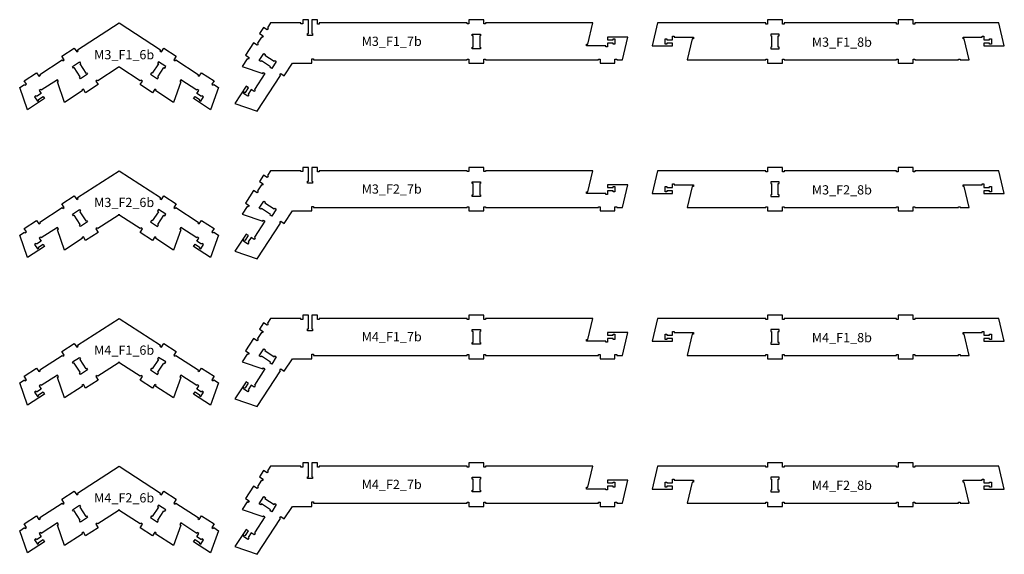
# Model space of a CAD drawing. Header units: millimetres. Extents: x -30325 to 14169, y -12596 to 6470.
# Tile 23 of 27: x 8840 to 14169, y -5319 to -2423. Entities that reach past the tile are written whole.
import ezdxf

# ---------------------------------------------------------------- set-up
doc = ezdxf.new("R2010")
doc.units = ezdxf.units.MM
doc.header["$MEASUREMENT"] = 0
doc.layers.add('freeswerk_CODES', color=50, linetype='Continuous')

msp = doc.modelspace()

# ---------------------------------------------------------------- linework, layer by layer
for points in [[(8920.8, -2841.1), (8936, -2864.6), (8944.4, -2859.1), (8941.7, -2854.9), (8966.9, -2838.6), (8975, -2851.1), (8882.8, -2911.1), (8840.4, -2790.8), (8865.5, -2774.4), (8868.3, -2778.6), (8876.6, -2773.2), (8864.1, -2753.9), (8931.2, -2710.3), (8943.7, -2729.6), (8952.1, -2724.1), (8949.4, -2719.9), (9070.1, -2641.4), (9073.4, -2646.5), (9081.8, -2641), (9068.7, -2620.9), (9135.8, -2577.3), (9148.8, -2597.4), (9157.2, -2592), (9154, -2586.9), (9378, -2441.3), (9602, -2586.9), (9598.8, -2592), (9607.2, -2597.4), (9620.2, -2577.3), (9687.3, -2620.9), (9674.2, -2641), (9682.6, -2646.5), (9685.9, -2641.4), (9806.6, -2719.9), (9803.9, -2724.1), (9812.3, -2729.6), (9824.8, -2710.3), (9891.9, -2753.9), (9879.4, -2773.2), (9887.7, -2778.6), (9890.5, -2774.4), (9915.6, -2790.8), (9873.2, -2911.1), (9781, -2851.1), (9789.1, -2838.6), (9814.3, -2854.9), (9811.6, -2859.1), (9819.9, -2864.6), (9835.2, -2841.1), (9826.8, -2835.6), (9824.1, -2839.8), (9798.9, -2823.5), (9809.8, -2806.7), (9801.5, -2801.3), (9798.7, -2805.4), (9711.9, -2749), (9706.4, -2757.4), (9711.5, -2760.6), (9672.5, -2871.3), (9576.9, -2809.1), (9579.6, -2804.9), (9571.2, -2799.5), (9558.7, -2818.8), (9491.6, -2775.2), (9504.1, -2755.9), (9495.8, -2750.4), (9493, -2754.6), (9383, -2683.1), (9383, -2679.9), (9373, -2679.9), (9373, -2683.1), (9262.9, -2754.6), (9260.2, -2750.4), (9251.8, -2755.9)], [(9251.8, -2755.9), (9264.4, -2775.2), (9197.3, -2818.8), (9184.8, -2799.5), (9176.4, -2804.9), (9179.1, -2809.1), (9083.5, -2871.3), (9044.5, -2760.6), (9049.6, -2757.4), (9044.1, -2749), (8957.3, -2805.4), (8954.5, -2801.3), (8946.1, -2806.7), (8957, -2823.5), (8931.9, -2839.8), (8929.2, -2835.6), (8920.8, -2841.1)], [(8920.8, -3641.1), (8936, -3664.6), (8944.4, -3659.1), (8941.7, -3654.9), (8966.9, -3638.6), (8975, -3651.1), (8882.8, -3711.1), (8840.4, -3590.8), (8865.5, -3574.4), (8868.3, -3578.6), (8876.6, -3573.2), (8864.1, -3553.9), (8931.2, -3510.3), (8943.7, -3529.6), (8952.1, -3524.1), (8949.4, -3519.9), (9070.1, -3441.4), (9073.4, -3446.5), (9081.8, -3441), (9068.7, -3420.9), (9135.8, -3377.3), (9148.8, -3397.4), (9157.2, -3392), (9154, -3386.9), (9378, -3241.3), (9602, -3386.9), (9598.8, -3392), (9607.2, -3397.4), (9620.2, -3377.3), (9687.3, -3420.9), (9674.2, -3441), (9682.6, -3446.5), (9685.9, -3441.4), (9806.6, -3519.9), (9803.9, -3524.1), (9812.3, -3529.6), (9824.8, -3510.3), (9891.9, -3553.9), (9879.4, -3573.2), (9887.7, -3578.6), (9890.5, -3574.4), (9915.6, -3590.8), (9873.2, -3711.1), (9781, -3651.1), (9789.1, -3638.6), (9814.3, -3654.9), (9811.6, -3659.1), (9819.9, -3664.6), (9835.2, -3641.1), (9826.8, -3635.6), (9824.1, -3639.8), (9798.9, -3623.5), (9809.8, -3606.7), (9801.5, -3601.3), (9798.7, -3605.4), (9711.9, -3549), (9706.4, -3557.4), (9711.5, -3560.6), (9672.5, -3671.3), (9576.9, -3609.1), (9579.6, -3604.9), (9571.2, -3599.5), (9558.7, -3618.8), (9491.6, -3575.2), (9504.1, -3555.9), (9495.8, -3550.4), (9493, -3554.6), (9383, -3483.1), (9383, -3479.9), (9373, -3479.9), (9373, -3483.1), (9262.9, -3554.6), (9260.2, -3550.4), (9251.8, -3555.9)], [(9251.8, -3555.9), (9264.4, -3575.2), (9197.3, -3618.8), (9184.8, -3599.5), (9176.4, -3604.9), (9179.1, -3609.1), (9083.5, -3671.3), (9044.5, -3560.6), (9049.6, -3557.4), (9044.1, -3549), (8957.3, -3605.4), (8954.5, -3601.3), (8946.1, -3606.7), (8957, -3623.5), (8931.9, -3639.8), (8929.2, -3635.6), (8920.8, -3641.1)], [(8920.8, -4441.1), (8936, -4464.6), (8944.4, -4459.1), (8941.7, -4454.9), (8966.9, -4438.6), (8975, -4451.1), (8882.8, -4511.1), (8840.4, -4390.8), (8865.5, -4374.4), (8868.3, -4378.6), (8876.6, -4373.2), (8864.1, -4353.9), (8931.2, -4310.3), (8943.7, -4329.6), (8952.1, -4324.1), (8949.4, -4319.9), (9070.1, -4241.4), (9073.4, -4246.5), (9081.8, -4241), (9068.7, -4220.9), (9135.8, -4177.3), (9148.8, -4197.4), (9157.2, -4192), (9154, -4186.9), (9378, -4041.3), (9602, -4186.9), (9598.8, -4192), (9607.2, -4197.4), (9620.2, -4177.3), (9687.3, -4220.9), (9674.2, -4241), (9682.6, -4246.5), (9685.9, -4241.4), (9806.6, -4319.9), (9803.9, -4324.1), (9812.3, -4329.6), (9824.8, -4310.3), (9891.9, -4353.9), (9879.4, -4373.2), (9887.7, -4378.6), (9890.5, -4374.4), (9915.6, -4390.8), (9873.2, -4511.1), (9781, -4451.1), (9789.1, -4438.6), (9814.3, -4454.9), (9811.6, -4459.1), (9819.9, -4464.6), (9835.2, -4441.1), (9826.8, -4435.6), (9824.1, -4439.8), (9798.9, -4423.5), (9809.8, -4406.7), (9801.5, -4401.3), (9798.7, -4405.4), (9711.9, -4349), (9706.4, -4357.4), (9711.5, -4360.6), (9672.5, -4471.3), (9576.9, -4409.1), (9579.6, -4404.9), (9571.2, -4399.5), (9558.7, -4418.8), (9491.6, -4375.2), (9504.1, -4355.9), (9495.8, -4350.4), (9493, -4354.6), (9383, -4283.1), (9383, -4279.9), (9373, -4279.9), (9373, -4283.1), (9262.9, -4354.6), (9260.2, -4350.4), (9251.8, -4355.9)], [(9251.8, -4355.9), (9264.4, -4375.2), (9197.3, -4418.8), (9184.8, -4399.5), (9176.4, -4404.9), (9179.1, -4409.1), (9083.5, -4471.3), (9044.5, -4360.6), (9049.6, -4357.4), (9044.1, -4349), (8957.3, -4405.4), (8954.5, -4401.3), (8946.1, -4406.7), (8957, -4423.5), (8931.9, -4439.8), (8929.2, -4435.6), (8920.8, -4441.1)], [(8920.8, -5241.1), (8936, -5264.6), (8944.4, -5259.1), (8941.7, -5254.9), (8966.9, -5238.6), (8975, -5251.1), (8882.8, -5311.1), (8840.4, -5190.8), (8865.5, -5174.4), (8868.3, -5178.6), (8876.6, -5173.2), (8864.1, -5153.9), (8931.2, -5110.3), (8943.7, -5129.6), (8952.1, -5124.1), (8949.4, -5119.9), (9070.1, -5041.4), (9073.4, -5046.5), (9081.8, -5041), (9068.7, -5020.9), (9135.8, -4977.3), (9148.8, -4997.4), (9157.2, -4992), (9154, -4986.9), (9378, -4841.3), (9602, -4986.9), (9598.8, -4992), (9607.2, -4997.4), (9620.2, -4977.3), (9687.3, -5020.9), (9674.2, -5041), (9682.6, -5046.5), (9685.9, -5041.4), (9806.6, -5119.9), (9803.9, -5124.1), (9812.3, -5129.6), (9824.8, -5110.3), (9891.9, -5153.9), (9879.4, -5173.2), (9887.7, -5178.6), (9890.5, -5174.4), (9915.6, -5190.8), (9873.2, -5311.1), (9781, -5251.1), (9789.1, -5238.6), (9814.3, -5254.9), (9811.6, -5259.1), (9819.9, -5264.6), (9835.2, -5241.1), (9826.8, -5235.6), (9824.1, -5239.8), (9798.9, -5223.5), (9809.8, -5206.7), (9801.5, -5201.3), (9798.7, -5205.4), (9711.9, -5149), (9706.4, -5157.4), (9711.5, -5160.6), (9672.5, -5271.3), (9576.9, -5209.1), (9579.6, -5204.9), (9571.2, -5199.5), (9558.7, -5218.8), (9491.6, -5175.2), (9504.1, -5155.9), (9495.8, -5150.4), (9493, -5154.6), (9383, -5083.1), (9383, -5079.9), (9373, -5079.9), (9373, -5083.1), (9262.9, -5154.6), (9260.2, -5150.4), (9251.8, -5155.9)], [(9251.8, -5155.9), (9264.4, -5175.2), (9197.3, -5218.8), (9184.8, -5199.5), (9176.4, -5204.9), (9179.1, -5209.1), (9083.5, -5271.3), (9044.5, -5160.6), (9049.6, -5157.4), (9044.1, -5149), (8957.3, -5205.4), (8954.5, -5201.3), (8946.1, -5206.7), (8957, -5223.5), (8931.9, -5239.8), (8929.2, -5235.6), (8920.8, -5241.1)]]:
    msp.add_lwpolyline(points)
for points in [[(10430.8, -2641.3), (11261.8, -2641.3), (11261.8, -2636.3), (11271.8, -2636.3), (11271.8, -2659.3), (11351.8, -2659.3), (11351.8, -2636.3), (11361.8, -2636.3), (11361.8, -2641.3), (11971.8, -2641.3), (11971.8, -2636.3), (11981.8, -2636.3), (11981.8, -2659.3), (12061.8, -2659.3), (12061.8, -2636.3), (12071.8, -2636.3), (12071.8, -2641.3), (12101.8, -2641.3), (12131.8, -2517.3), (12021.8, -2517.3), (12021.8, -2532.3), (12051.8, -2532.3), (12051.8, -2527.3), (12061.8, -2527.3), (12061.8, -2555.3), (12051.8, -2555.3), (12051.8, -2550.3), (12021.8, -2550.3), (12021.8, -2570.3), (12011.8, -2570.3), (12011.8, -2565.3), (11908.3, -2565.3), (11908.3, -2555.3), (11914.3, -2555.3), (11941.8, -2441.3), (11361.8, -2441.3), (11361.8, -2446.3), (11351.8, -2446.3), (11351.8, -2423.3), (11271.8, -2423.3), (11271.8, -2446.3), (11261.8, -2446.3), (11261.8, -2441.3), (10461.8, -2441.3), (10461.8, -2447.3), (10451.8, -2447.3), (10451.8, -2423.3), (10420.8, -2423.3), (10420.8, -2498.3), (10425.8, -2498.3), (10425.8, -2508.3), (10397.8, -2508.3), (10397.8, -2498.3), (10402.8, -2498.3), (10402.8, -2423.3), (10371.8, -2423.3), (10371.8, -2446.3), (10361.8, -2446.3), (10361.8, -2441.3), (10197.7, -2441.3), (10181, -2466.9), (10185.2, -2469.7), (10179.8, -2478), (10160.5, -2465.5), (10138.7, -2499), (10158, -2511.6), (10152.5, -2520), (10148.3, -2517.2), (10126.5, -2550.8), (10130.7, -2553.5), (10125.3, -2561.9), (10106, -2549.3), (10062.4, -2616.4), (10081.7, -2629), (10076.2, -2637.3), (10072, -2634.6), (10045.1, -2676), (10155.9, -2714.7), (10159.2, -2709.7), (10167.6, -2715.1), (10111.1, -2802), (10115.3, -2804.7), (10109.9, -2813.1), (10093.1, -2802.2), (10076.8, -2827.3), (10081, -2830.1), (10075.5, -2838.4), (10052, -2823.2), (10057.5, -2814.8), (10061.7, -2817.5), (10078, -2792.4), (10065.5, -2784.2), (10005.5, -2876.4), (10125.8, -2918.8), (10251.7, -2725.2), (10247.5, -2722.4), (10253, -2714.1), (10272.3, -2726.6), (10316, -2659.3), (10420.8, -2659.3), (10420.8, -2634.6), (10430.8, -2634.6)], [(13594.7, -2423.3), (13594.7, -2447.3), (13584.7, -2447.3), (13584.7, -2441.3), (12977.7, -2441.3), (12977.7, -2447.3), (12967.7, -2447.3), (12967.7, -2423.3), (12887.7, -2423.3), (12887.7, -2447.3), (12877.7, -2447.3), (12877.7, -2441.3), (12292.8, -2441.3), (12262.8, -2565.3), (12372.8, -2565.3), (12372.8, -2550.3), (12342.8, -2550.3), (12342.8, -2555.3), (12332.8, -2555.3), (12332.8, -2527.3), (12342.8, -2527.3), (12342.8, -2532.3), (12372.8, -2532.3), (12372.8, -2512.3), (12382.8, -2512.3), (12382.8, -2517.3), (12486.4, -2517.3), (12486.4, -2527.3), (12480.4, -2527.3), (12452.8, -2641.3), (12877.7, -2641.3), (12877.7, -2636.3), (12887.7, -2636.3), (12887.7, -2659.3), (12967.7, -2659.3), (12967.7, -2636.3), (12977.7, -2636.3), (12977.7, -2641.3), (13584.7, -2641.3), (13584.7, -2636.3), (13594.7, -2636.3), (13594.7, -2659.3), (13674.7, -2659.3), (13674.7, -2636.3), (13684.7, -2636.3), (13684.7, -2641.3), (13920.4, -2641.3), (13920.4, -2636.3), (13930.4, -2636.3), (13930.4, -2641.3), (13978.7, -2641.3), (13951.1, -2527.3), (13945.2, -2527.3), (13945.2, -2517.3), (14048.7, -2517.3), (14048.7, -2512.3), (14058.7, -2512.3), (14058.7, -2532.3), (14088.7, -2532.3), (14088.7, -2527.3), (14098.7, -2527.3), (14098.7, -2555.3), (14088.7, -2555.3), (14088.7, -2550.3), (14058.7, -2550.3), (14058.7, -2565.3), (14168.7, -2565.3), (14138.3, -2441.3), (13684.7, -2441.3), (13684.7, -2447.3), (13674.7, -2447.3), (13674.7, -2423.3)], [(11293.8, -2511.3), (11288.8, -2511.3), (11288.8, -2501.3), (11334.8, -2501.3), (11334.8, -2511.3), (11329.8, -2511.3), (11329.8, -2571.3), (11334.8, -2571.3), (11334.8, -2581.3), (11288.8, -2581.3), (11288.8, -2571.3), (11293.8, -2571.3)], [(12904.7, -2581.3), (12950.7, -2581.3), (12950.7, -2571.3), (12945.7, -2571.3), (12945.7, -2511.3), (12950.7, -2511.3), (12950.7, -2501.3), (12904.7, -2501.3), (12904.7, -2511.3), (12909.7, -2511.3), (12909.7, -2571.3), (12904.7, -2571.3)], [(10167.8, -2615.7), (10218.1, -2648.4), (10220.8, -2644.3), (10229.2, -2649.7), (10204.1, -2688.3), (10195.7, -2682.8), (10198.5, -2678.6), (10148.2, -2645.9), (10145.4, -2650.1), (10137.1, -2644.7), (10162.1, -2606.1), (10170.5, -2611.6)], [(9163.6, -2735.7), (9167.8, -2733), (9135.1, -2682.7), (9130.9, -2685.4), (9125.4, -2677), (9164, -2652), (9169.5, -2660.4), (9165.3, -2663.1), (9198, -2713.4), (9202.2, -2710.7), (9207.6, -2719), (9169, -2744.1)], [(9586.9, -2744.1), (9592.4, -2735.7), (9588.2, -2733), (9620.9, -2682.7), (9625.1, -2685.4), (9630.5, -2677), (9592, -2652), (9586.5, -2660.4), (9590.7, -2663.1), (9558, -2713.4), (9553.8, -2710.7), (9548.4, -2719)], [(10430.8, -3441.3), (11261.8, -3441.3), (11261.8, -3436.3), (11271.8, -3436.3), (11271.8, -3459.3), (11351.8, -3459.3), (11351.8, -3436.3), (11361.8, -3436.3), (11361.8, -3441.3), (11971.8, -3441.3), (11971.8, -3436.3), (11981.8, -3436.3), (11981.8, -3459.3), (12061.8, -3459.3), (12061.8, -3436.3), (12071.8, -3436.3), (12071.8, -3441.3), (12101.8, -3441.3), (12131.8, -3317.3), (12021.8, -3317.3), (12021.8, -3332.3), (12051.8, -3332.3), (12051.8, -3327.3), (12061.8, -3327.3), (12061.8, -3355.3), (12051.8, -3355.3), (12051.8, -3350.3), (12021.8, -3350.3), (12021.8, -3370.3), (12011.8, -3370.3), (12011.8, -3365.3), (11908.3, -3365.3), (11908.3, -3355.3), (11914.3, -3355.3), (11941.8, -3241.3), (11361.8, -3241.3), (11361.8, -3246.3), (11351.8, -3246.3), (11351.8, -3223.3), (11271.8, -3223.3), (11271.8, -3246.3), (11261.8, -3246.3), (11261.8, -3241.3), (10461.8, -3241.3), (10461.8, -3247.3), (10451.8, -3247.3), (10451.8, -3223.3), (10420.8, -3223.3), (10420.8, -3298.3), (10425.8, -3298.3), (10425.8, -3308.3), (10397.8, -3308.3), (10397.8, -3298.3), (10402.8, -3298.3), (10402.8, -3223.3), (10371.8, -3223.3), (10371.8, -3246.3), (10361.8, -3246.3), (10361.8, -3241.3), (10197.7, -3241.3), (10181, -3266.9), (10185.2, -3269.7), (10179.8, -3278), (10160.5, -3265.5), (10138.7, -3299), (10158, -3311.6), (10152.5, -3320), (10148.3, -3317.2), (10126.5, -3350.8), (10130.7, -3353.5), (10125.3, -3361.9), (10106, -3349.3), (10062.4, -3416.4), (10081.7, -3429), (10076.2, -3437.3), (10072, -3434.6), (10045.1, -3476), (10155.9, -3514.7), (10159.2, -3509.7), (10167.6, -3515.1), (10111.1, -3602), (10115.3, -3604.7), (10109.9, -3613.1), (10093.1, -3602.2), (10076.8, -3627.3), (10081, -3630.1), (10075.5, -3638.4), (10052, -3623.2), (10057.5, -3614.8), (10061.7, -3617.5), (10078, -3592.4), (10065.5, -3584.2), (10005.5, -3676.4), (10125.8, -3718.8), (10251.7, -3525.2), (10247.5, -3522.4), (10253, -3514.1), (10272.3, -3526.6), (10316, -3459.3), (10420.8, -3459.3), (10420.8, -3434.6), (10430.8, -3434.6)], [(13594.7, -3223.3), (13594.7, -3247.3), (13584.7, -3247.3), (13584.7, -3241.3), (12977.7, -3241.3), (12977.7, -3247.3), (12967.7, -3247.3), (12967.7, -3223.3), (12887.7, -3223.3), (12887.7, -3247.3), (12877.7, -3247.3), (12877.7, -3241.3), (12292.8, -3241.3), (12262.8, -3365.3), (12372.8, -3365.3), (12372.8, -3350.3), (12342.8, -3350.3), (12342.8, -3355.3), (12332.8, -3355.3), (12332.8, -3327.3), (12342.8, -3327.3), (12342.8, -3332.3), (12372.8, -3332.3), (12372.8, -3312.3), (12382.8, -3312.3), (12382.8, -3317.3), (12486.4, -3317.3), (12486.4, -3327.3), (12480.4, -3327.3), (12452.8, -3441.3), (12877.7, -3441.3), (12877.7, -3436.3), (12887.7, -3436.3), (12887.7, -3459.3), (12967.7, -3459.3), (12967.7, -3436.3), (12977.7, -3436.3), (12977.7, -3441.3), (13584.7, -3441.3), (13584.7, -3436.3), (13594.7, -3436.3), (13594.7, -3459.3), (13674.7, -3459.3), (13674.7, -3436.3), (13684.7, -3436.3), (13684.7, -3441.3), (13920.4, -3441.3), (13920.4, -3436.3), (13930.4, -3436.3), (13930.4, -3441.3), (13978.7, -3441.3), (13951.1, -3327.3), (13945.2, -3327.3), (13945.2, -3317.3), (14048.7, -3317.3), (14048.7, -3312.3), (14058.7, -3312.3), (14058.7, -3332.3), (14088.7, -3332.3), (14088.7, -3327.3), (14098.7, -3327.3), (14098.7, -3355.3), (14088.7, -3355.3), (14088.7, -3350.3), (14058.7, -3350.3), (14058.7, -3365.3), (14168.7, -3365.3), (14138.3, -3241.3), (13684.7, -3241.3), (13684.7, -3247.3), (13674.7, -3247.3), (13674.7, -3223.3)], [(11293.8, -3311.3), (11288.8, -3311.3), (11288.8, -3301.3), (11334.8, -3301.3), (11334.8, -3311.3), (11329.8, -3311.3), (11329.8, -3371.3), (11334.8, -3371.3), (11334.8, -3381.3), (11288.8, -3381.3), (11288.8, -3371.3), (11293.8, -3371.3)], [(12904.7, -3381.3), (12950.7, -3381.3), (12950.7, -3371.3), (12945.7, -3371.3), (12945.7, -3311.3), (12950.7, -3311.3), (12950.7, -3301.3), (12904.7, -3301.3), (12904.7, -3311.3), (12909.7, -3311.3), (12909.7, -3371.3), (12904.7, -3371.3)], [(10167.8, -3415.7), (10218.1, -3448.4), (10220.8, -3444.3), (10229.2, -3449.7), (10204.1, -3488.3), (10195.7, -3482.8), (10198.5, -3478.6), (10148.2, -3445.9), (10145.4, -3450.1), (10137.1, -3444.7), (10162.1, -3406.1), (10170.5, -3411.6)], [(9163.6, -3535.7), (9167.8, -3533), (9135.1, -3482.7), (9130.9, -3485.4), (9125.4, -3477), (9164, -3452), (9169.5, -3460.4), (9165.3, -3463.1), (9198, -3513.4), (9202.2, -3510.7), (9207.6, -3519), (9169, -3544.1)], [(9586.9, -3544.1), (9592.4, -3535.7), (9588.2, -3533), (9620.9, -3482.7), (9625.1, -3485.4), (9630.5, -3477), (9592, -3452), (9586.5, -3460.4), (9590.7, -3463.1), (9558, -3513.4), (9553.8, -3510.7), (9548.4, -3519)], [(10430.8, -4241.3), (11261.8, -4241.3), (11261.8, -4236.3), (11271.8, -4236.3), (11271.8, -4259.3), (11351.8, -4259.3), (11351.8, -4236.3), (11361.8, -4236.3), (11361.8, -4241.3), (11971.8, -4241.3), (11971.8, -4236.3), (11981.8, -4236.3), (11981.8, -4259.3), (12061.8, -4259.3), (12061.8, -4236.3), (12071.8, -4236.3), (12071.8, -4241.3), (12101.8, -4241.3), (12131.8, -4117.3), (12021.8, -4117.3), (12021.8, -4132.3), (12051.8, -4132.3), (12051.8, -4127.3), (12061.8, -4127.3), (12061.8, -4155.3), (12051.8, -4155.3), (12051.8, -4150.3), (12021.8, -4150.3), (12021.8, -4170.3), (12011.8, -4170.3), (12011.8, -4165.3), (11908.3, -4165.3), (11908.3, -4155.3), (11914.3, -4155.3), (11941.8, -4041.3), (11361.8, -4041.3), (11361.8, -4046.3), (11351.8, -4046.3), (11351.8, -4023.3), (11271.8, -4023.3), (11271.8, -4046.3), (11261.8, -4046.3), (11261.8, -4041.3), (10461.8, -4041.3), (10461.8, -4047.3), (10451.8, -4047.3), (10451.8, -4023.3), (10420.8, -4023.3), (10420.8, -4098.3), (10425.8, -4098.3), (10425.8, -4108.3), (10397.8, -4108.3), (10397.8, -4098.3), (10402.8, -4098.3), (10402.8, -4023.3), (10371.8, -4023.3), (10371.8, -4046.3), (10361.8, -4046.3), (10361.8, -4041.3), (10197.7, -4041.3), (10181, -4066.9), (10185.2, -4069.7), (10179.8, -4078), (10160.5, -4065.5), (10138.7, -4099), (10158, -4111.6), (10152.5, -4120), (10148.3, -4117.2), (10126.5, -4150.8), (10130.7, -4153.5), (10125.3, -4161.9), (10106, -4149.3), (10062.4, -4216.4), (10081.7, -4229), (10076.2, -4237.3), (10072, -4234.6), (10045.1, -4276), (10155.9, -4314.7), (10159.2, -4309.7), (10167.6, -4315.1), (10111.1, -4402), (10115.3, -4404.7), (10109.9, -4413.1), (10093.1, -4402.2), (10076.8, -4427.3), (10081, -4430.1), (10075.5, -4438.4), (10052, -4423.2), (10057.5, -4414.8), (10061.7, -4417.5), (10078, -4392.4), (10065.5, -4384.2), (10005.5, -4476.4), (10125.8, -4518.8), (10251.7, -4325.2), (10247.5, -4322.4), (10253, -4314.1), (10272.3, -4326.6), (10316, -4259.3), (10420.8, -4259.3), (10420.8, -4234.6), (10430.8, -4234.6)], [(13594.7, -4023.3), (13594.7, -4047.3), (13584.7, -4047.3), (13584.7, -4041.3), (12977.7, -4041.3), (12977.7, -4047.3), (12967.7, -4047.3), (12967.7, -4023.3), (12887.7, -4023.3), (12887.7, -4047.3), (12877.7, -4047.3), (12877.7, -4041.3), (12292.8, -4041.3), (12262.8, -4165.3), (12372.8, -4165.3), (12372.8, -4150.3), (12342.8, -4150.3), (12342.8, -4155.3), (12332.8, -4155.3), (12332.8, -4127.3), (12342.8, -4127.3), (12342.8, -4132.3), (12372.8, -4132.3), (12372.8, -4112.3), (12382.8, -4112.3), (12382.8, -4117.3), (12486.4, -4117.3), (12486.4, -4127.3), (12480.4, -4127.3), (12452.8, -4241.3), (12877.7, -4241.3), (12877.7, -4236.3), (12887.7, -4236.3), (12887.7, -4259.3), (12967.7, -4259.3), (12967.7, -4236.3), (12977.7, -4236.3), (12977.7, -4241.3), (13584.7, -4241.3), (13584.7, -4236.3), (13594.7, -4236.3), (13594.7, -4259.3), (13674.7, -4259.3), (13674.7, -4236.3), (13684.7, -4236.3), (13684.7, -4241.3), (13920.4, -4241.3), (13920.4, -4236.3), (13930.4, -4236.3), (13930.4, -4241.3), (13978.7, -4241.3), (13951.1, -4127.3), (13945.2, -4127.3), (13945.2, -4117.3), (14048.7, -4117.3), (14048.7, -4112.3), (14058.7, -4112.3), (14058.7, -4132.3), (14088.7, -4132.3), (14088.7, -4127.3), (14098.7, -4127.3), (14098.7, -4155.3), (14088.7, -4155.3), (14088.7, -4150.3), (14058.7, -4150.3), (14058.7, -4165.3), (14168.7, -4165.3), (14138.3, -4041.3), (13684.7, -4041.3), (13684.7, -4047.3), (13674.7, -4047.3), (13674.7, -4023.3)], [(11293.8, -4111.3), (11288.8, -4111.3), (11288.8, -4101.3), (11334.8, -4101.3), (11334.8, -4111.3), (11329.8, -4111.3), (11329.8, -4171.3), (11334.8, -4171.3), (11334.8, -4181.3), (11288.8, -4181.3), (11288.8, -4171.3), (11293.8, -4171.3)], [(12904.7, -4181.3), (12950.7, -4181.3), (12950.7, -4171.3), (12945.7, -4171.3), (12945.7, -4111.3), (12950.7, -4111.3), (12950.7, -4101.3), (12904.7, -4101.3), (12904.7, -4111.3), (12909.7, -4111.3), (12909.7, -4171.3), (12904.7, -4171.3)], [(10167.8, -4215.7), (10218.1, -4248.4), (10220.8, -4244.3), (10229.2, -4249.7), (10204.1, -4288.3), (10195.7, -4282.8), (10198.5, -4278.6), (10148.2, -4245.9), (10145.4, -4250.1), (10137.1, -4244.7), (10162.1, -4206.1), (10170.5, -4211.6)], [(9163.6, -4335.7), (9167.8, -4333), (9135.1, -4282.7), (9130.9, -4285.4), (9125.4, -4277), (9164, -4252), (9169.5, -4260.4), (9165.3, -4263.1), (9198, -4313.4), (9202.2, -4310.7), (9207.6, -4319), (9169, -4344.1)], [(9586.9, -4344.1), (9592.4, -4335.7), (9588.2, -4333), (9620.9, -4282.7), (9625.1, -4285.4), (9630.5, -4277), (9592, -4252), (9586.5, -4260.4), (9590.7, -4263.1), (9558, -4313.4), (9553.8, -4310.7), (9548.4, -4319)], [(10430.8, -5041.3), (11261.8, -5041.3), (11261.8, -5036.3), (11271.8, -5036.3), (11271.8, -5059.3), (11351.8, -5059.3), (11351.8, -5036.3), (11361.8, -5036.3), (11361.8, -5041.3), (11971.8, -5041.3), (11971.8, -5036.3), (11981.8, -5036.3), (11981.8, -5059.3), (12061.8, -5059.3), (12061.8, -5036.3), (12071.8, -5036.3), (12071.8, -5041.3), (12101.8, -5041.3), (12131.8, -4917.3), (12021.8, -4917.3), (12021.8, -4932.3), (12051.8, -4932.3), (12051.8, -4927.3), (12061.8, -4927.3), (12061.8, -4955.3), (12051.8, -4955.3), (12051.8, -4950.3), (12021.8, -4950.3), (12021.8, -4970.3), (12011.8, -4970.3), (12011.8, -4965.3), (11908.3, -4965.3), (11908.3, -4955.3), (11914.3, -4955.3), (11941.8, -4841.3), (11361.8, -4841.3), (11361.8, -4846.3), (11351.8, -4846.3), (11351.8, -4823.3), (11271.8, -4823.3), (11271.8, -4846.3), (11261.8, -4846.3), (11261.8, -4841.3), (10461.8, -4841.3), (10461.8, -4847.3), (10451.8, -4847.3), (10451.8, -4823.3), (10420.8, -4823.3), (10420.8, -4898.3), (10425.8, -4898.3), (10425.8, -4908.3), (10397.8, -4908.3), (10397.8, -4898.3), (10402.8, -4898.3), (10402.8, -4823.3), (10371.8, -4823.3), (10371.8, -4846.3), (10361.8, -4846.3), (10361.8, -4841.3), (10197.7, -4841.3), (10181, -4866.9), (10185.2, -4869.7), (10179.8, -4878), (10160.5, -4865.5), (10138.7, -4899), (10158, -4911.6), (10152.5, -4920), (10148.3, -4917.2), (10126.5, -4950.8), (10130.7, -4953.5), (10125.3, -4961.9), (10106, -4949.3), (10062.4, -5016.4), (10081.7, -5029), (10076.2, -5037.3), (10072, -5034.6), (10045.1, -5076), (10155.9, -5114.7), (10159.2, -5109.7), (10167.6, -5115.1), (10111.1, -5202), (10115.3, -5204.7), (10109.9, -5213.1), (10093.1, -5202.2), (10076.8, -5227.3), (10081, -5230.1), (10075.5, -5238.4), (10052, -5223.2), (10057.5, -5214.8), (10061.7, -5217.5), (10078, -5192.4), (10065.5, -5184.2), (10005.5, -5276.4), (10125.8, -5318.8), (10251.7, -5125.2), (10247.5, -5122.4), (10253, -5114.1), (10272.3, -5126.6), (10316, -5059.3), (10420.8, -5059.3), (10420.8, -5034.6), (10430.8, -5034.6)], [(13594.7, -4823.3), (13594.7, -4847.3), (13584.7, -4847.3), (13584.7, -4841.3), (12977.7, -4841.3), (12977.7, -4847.3), (12967.7, -4847.3), (12967.7, -4823.3), (12887.7, -4823.3), (12887.7, -4847.3), (12877.7, -4847.3), (12877.7, -4841.3), (12292.8, -4841.3), (12262.8, -4965.3), (12372.8, -4965.3), (12372.8, -4950.3), (12342.8, -4950.3), (12342.8, -4955.3), (12332.8, -4955.3), (12332.8, -4927.3), (12342.8, -4927.3), (12342.8, -4932.3), (12372.8, -4932.3), (12372.8, -4912.3), (12382.8, -4912.3), (12382.8, -4917.3), (12486.4, -4917.3), (12486.4, -4927.3), (12480.4, -4927.3), (12452.8, -5041.3), (12877.7, -5041.3), (12877.7, -5036.3), (12887.7, -5036.3), (12887.7, -5059.3), (12967.7, -5059.3), (12967.7, -5036.3), (12977.7, -5036.3), (12977.7, -5041.3), (13584.7, -5041.3), (13584.7, -5036.3), (13594.7, -5036.3), (13594.7, -5059.3), (13674.7, -5059.3), (13674.7, -5036.3), (13684.7, -5036.3), (13684.7, -5041.3), (13920.4, -5041.3), (13920.4, -5036.3), (13930.4, -5036.3), (13930.4, -5041.3), (13978.7, -5041.3), (13951.1, -4927.3), (13945.2, -4927.3), (13945.2, -4917.3), (14048.7, -4917.3), (14048.7, -4912.3), (14058.7, -4912.3), (14058.7, -4932.3), (14088.7, -4932.3), (14088.7, -4927.3), (14098.7, -4927.3), (14098.7, -4955.3), (14088.7, -4955.3), (14088.7, -4950.3), (14058.7, -4950.3), (14058.7, -4965.3), (14168.7, -4965.3), (14138.3, -4841.3), (13684.7, -4841.3), (13684.7, -4847.3), (13674.7, -4847.3), (13674.7, -4823.3)], [(11293.8, -4911.3), (11288.8, -4911.3), (11288.8, -4901.3), (11334.8, -4901.3), (11334.8, -4911.3), (11329.8, -4911.3), (11329.8, -4971.3), (11334.8, -4971.3), (11334.8, -4981.3), (11288.8, -4981.3), (11288.8, -4971.3), (11293.8, -4971.3)], [(12904.7, -4981.3), (12950.7, -4981.3), (12950.7, -4971.3), (12945.7, -4971.3), (12945.7, -4911.3), (12950.7, -4911.3), (12950.7, -4901.3), (12904.7, -4901.3), (12904.7, -4911.3), (12909.7, -4911.3), (12909.7, -4971.3), (12904.7, -4971.3)], [(10167.8, -5015.7), (10218.1, -5048.4), (10220.8, -5044.3), (10229.2, -5049.7), (10204.1, -5088.3), (10195.7, -5082.8), (10198.5, -5078.6), (10148.2, -5045.9), (10145.4, -5050.1), (10137.1, -5044.7), (10162.1, -5006.1), (10170.5, -5011.6)], [(9163.6, -5135.7), (9167.8, -5133), (9135.1, -5082.7), (9130.9, -5085.4), (9125.4, -5077), (9164, -5052), (9169.5, -5060.4), (9165.3, -5063.1), (9198, -5113.4), (9202.2, -5110.7), (9207.6, -5119), (9169, -5144.1)], [(9586.9, -5144.1), (9592.4, -5135.7), (9588.2, -5133), (9620.9, -5082.7), (9625.1, -5085.4), (9630.5, -5077), (9592, -5052), (9586.5, -5060.4), (9590.7, -5063.1), (9558, -5113.4), (9553.8, -5110.7), (9548.4, -5119)]]:
    msp.add_lwpolyline(points, close=True)

# ---------------------------------------------------------------- texts
at = {"layer": 'freeswerk_CODES', "char_height": 50, "attachment_point": 1}
for s, insert in [('{\\Fiso|c0;M3_F1_7b}', (10690.9, -2515.4)), ('{\\Fiso|c0;M3_F1_8b}', (13127.2, -2520)), ('{\\Fiso|c0;M3_F1_6b}', (9243.2, -2588)), ('{\\Fiso|c0;M3_F2_7b}', (10690.9, -3315.4)), ('{\\Fiso|c0;M3_F2_8b}', (13127.2, -3320)), ('{\\Fiso|c0;M3_F2_6b}', (9243.2, -3388)), ('{\\Fiso|c0;M4_F1_7b}', (10690.9, -4115.4)), ('{\\Fiso|c0;M4_F1_8b}', (13127.2, -4120)), ('{\\Fiso|c0;M4_F1_6b}', (9243.2, -4188)), ('{\\Fiso|c0;M4_F2_7b}', (10690.9, -4915.4)), ('{\\Fiso|c0;M4_F2_8b}', (13127.2, -4920)), ('{\\Fiso|c0;M4_F2_6b}', (9243.2, -4988))]:
    msp.add_mtext_dynamic_manual_height_columns(s, width=318.081, gutter_width=1456.3, heights=[0], dxfattribs=dict(at, insert=insert))

doc.saveas('drawing.dxf')
